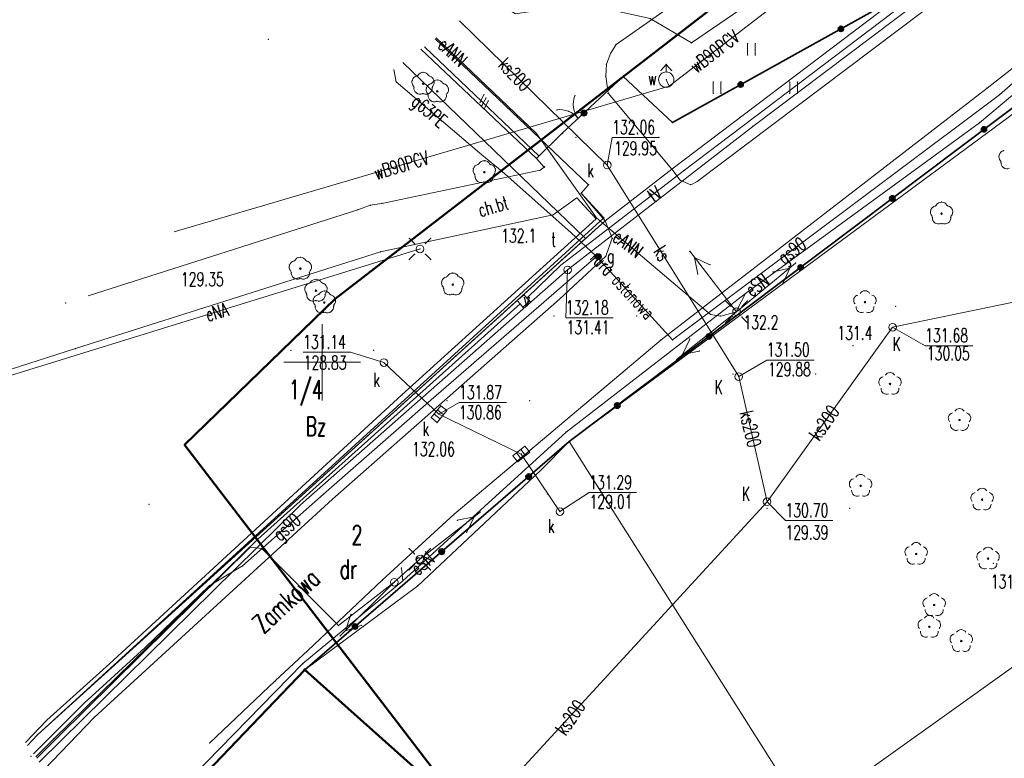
# Model space of a CAD drawing. Header units: metres. Extents: x 6429983 to 6430302, y 5950841 to 5951152.
# Tile 3 of 23: x 6430030 to 6430095, y 5950974 to 5951022. Entities that reach past the tile are written whole.
import ezdxf
from ezdxf.enums import TextEntityAlignment as Align

# ---------------------------------------------------------------- set-up
doc = ezdxf.new("R2010")
doc.units = ezdxf.units.M
doc.layers.get('0').update_dxf_attribs({"linetype": 'CONTINUOUS', "lineweight": 18})
for name, color, linetype, lineweight in [('BDOT500-BU-IB-02_01-', 7, 'CONTINUOUS', 18), ('BDOT500-BU-IB-02_02-', 7, 'CONTINUOUS', 18), ('BDOT500-KT-CR01-', 7, 'CONTINUOUS', 18), ('BDOT500-KT-KR01-', 7, 'CONTINUOUS', 18), ('BDOT500-KT-OK02-', 7, 'CONTINUOUS', 18), ('BDOT500-KT-OK05_01-', 7, 'CONTINUOUS', 35), ('BDOT500-OB-OP-02-01-', 96, 'CONTINUOUS', 18), ('BDOT500-PT-TU-04-', 7, 'CONTINUOUS', 18), ('BDOT500-RT-PW01-', 7, 'CONTINUOUS', 18), ('BDZ_ObiektPrzyrodniczy_P', 96, 'CONTINUOUS', 18), ('EGIB-BU-BM-', 7, 'CONTINUOUS', 50), ('EGIB-D03-', 7, 'CONTINUOUS', 18), ('EGIB-KL-B-', 96, 'CONTINUOUS', 18), ('EGIB-KL-BI-', 96, 'CONTINUOUS', 18), ('EGIB-KL-BR-RIVB-', 96, 'CONTINUOUS', 18), ('EGIB-KL-BZ-', 96, 'CONTINUOUS', 18), ('EGIB-KL-DR-', 96, 'CONTINUOUS', 18), ('EMUIA-ADR-', 7, 'CONTINUOUS', 18), ('GESUT-SU-PE-04-', 1, 'CONTINUOUS', 18), ('GESUT-SU-PE-04_01-', 1, 'CONTINUOUS', 18), ('GESUT-SU-PE-SM01-', 1, 'CONTINUOUS', 18), ('GESUT-SU-PE-SM04_01-', 1, 'CONTINUOUS', 18), ('GESUT-SU-PE-SM05_02-', 1, 'CONTINUOUS', 18), ('GESUT-SU-PG-05-01-', 40, 'CONTINUOUS', 18), ('GESUT-SU-PG-US25-', 40, 'CONTINUOUS', 18), ('GESUT-SU-PI-01-', 7, 'CONTINUOUS', 18), ('GESUT-SU-PK-01-', 36, 'CONTINUOUS', 18), ('GESUT-SU-PK-05-', 36, 'CONTINUOUS', 18), ('GESUT-SU-PK-US05-', 36, 'CONTINUOUS', 18), ('GESUT-SU-PK-US22_01-', 36, 'CONTINUOUS', 18), ('GESUT-SU-PT-01-', 30, 'CONTINUOUS', 18), ('GESUT-SU-PT-US22_01-', 30, 'CONTINUOUS', 18), ('GESUT-SU-PW-01-', 5, 'CONTINUOUS', 18), ('GESUT-SU-PW-US02-', 5, 'CONTINUOUS', 18), ('siatka', 7, 'CONTINUOUS', 18), ('wypelnienie skarpy', 7, 'CONTINUOUS', 18), ('zakres', 1, 'CONTINUOUS', 50)]:
    doc.layers.add(name, color=color, linetype=linetype, lineweight=lineweight)
doc.styles.get("Standard").update_dxf_attribs({"font": 'simplex.shx'})

# ---------------------------------------------------------------- blocks, each defined once
blk = doc.blocks.new('OBOP02_01')
at = {"linetype": 'Continuous', "lineweight": 18}
blk.add_hatch(color=0, dxfattribs=at).paths.add_polyline_path([(0, -0.1, 1), (0, 0.1, 1)])
at = {"color": 0, "linetype": 'Continuous', "lineweight": 18}
blk.add_circle((0, 0), 0.1, dxfattribs=at)
for centre, radius, start, end in [((0, 0.8), 0.7, 29.8459, 150.1541), ((-0.77, 0.25), 0.7, 101.6336, 222.6627), ((0.77, 0.25), 0.7, 317.3373, 78.3664), ((-0.46, -0.64), 0.71, 174.3693, 292.5572), ((0.46, -0.64), 0.71, 247.4428, 5.6307)]:
    blk.add_arc(centre, radius, start, end, dxfattribs=at)

msp = doc.modelspace()

# ---------------------------------------------------------------- linework, layer by layer
for p in [(6430076.82, 5951003.001), (6430084.691, 5951001.09), (6430041, 5950994.6), (6430038.7, 5950990.7), (6430093.865, 5950986.861)]:
    msp.add_point(p)
at = {"layer": 'BDOT500-BU-IB-02_01-', "linetype": 'Continuous', "lineweight": 18, "flags": 128}
for points in [[(6430056.463, 5951020.463), (6430064.02, 5951013.33)], [(6430066.65, 5951010.75), (6430067.91, 5951009.38), (6430055.22, 5950997.86), (6430036.12, 5950980.29), (6430032.02, 5950976.6), (6430030.622, 5950975.14)]]:
    msp.add_lwpolyline(points, dxfattribs=at)
at = {"layer": 'BDOT500-BU-IB-02_01-'}
for p in [(6430064.02, 5951013.33), (6430066.65, 5951010.75), (6430067.91, 5951009.38), (6430055.22, 5950997.86), (6430036.12, 5950980.29), (6430032.02, 5950976.6)]:
    msp.add_point(p, dxfattribs=at)
at = {"layer": 'BDOT500-BU-IB-02_02-', "linetype": 'Continuous', "lineweight": 18, "flags": 128}
for points in [[(6430060.31, 5951016.99), (6430060.58, 5951017.49)], [(6430060.45, 5951016.79), (6430060.72, 5951017.28)], [(6430060.6, 5951016.58), (6430060.86, 5951017.08)]]:
    msp.add_lwpolyline(points, dxfattribs=at)
at = {"layer": 'BDOT500-BU-IB-02_02-'}
for p in [(6430060.58, 5951017.49), (6430060.31, 5951016.99), (6430060.45, 5951016.79), (6430060.72, 5951017.28), (6430060.86, 5951017.08), (6430060.6, 5951016.58)]:
    msp.add_point(p, dxfattribs=at)
at = {"layer": 'BDOT500-KT-CR01-', "lineweight": 18, "flags": 128}
for points in [[(6430057.396, 5951021.154), (6430067.41, 5951011.61), (6430066.92, 5951011.05), (6430068.5, 5951009.25), (6430072.85, 5951012.63), (6430068.69, 5951017.59), (6430068.54, 5951018.7), (6430068.58, 5951019.49), (6430068.85, 5951020.19), (6430069.21, 5951020.78), (6430075.38, 5951025.12), (6430077.4, 5951029), (6430078.54, 5951032.84), (6430077.917, 5951036.36)], [(6430064.18, 5951013.48), (6430056.694, 5951020.634)], [(6430034.714, 5951004.347), (6430052.34, 5951009.97), (6430053.15, 5951010.27), (6430053.91, 5951010.39), (6430064.25, 5951012.55), (6430064.52, 5951012.76)], [(6430030.756, 5950974.949), (6430031.4, 5950975.64), (6430068.42, 5951009.44), (6430066.92, 5951011.05)], [(6430066.65, 5951010.75), (6430065.11, 5951009.64), (6430053.82, 5951007.23), (6430033.88, 5951000.89), (6430027.154, 5950998.745)]]:
    msp.add_lwpolyline(points, dxfattribs=at)
at = {"layer": 'BDOT500-KT-CR01-'}
for p in [(6430069.21, 5951020.78), (6430068.85, 5951020.19), (6430068.58, 5951019.49), (6430068.54, 5951018.7), (6430068.69, 5951017.59), (6430064.18, 5951013.48), (6430064.25, 5951012.55), (6430064.52, 5951012.76), (6430072.85, 5951012.63), (6430067.41, 5951011.61), (6430066.92, 5951011.05), (6430066.92, 5951011.05), (6430053.15, 5951010.27), (6430053.91, 5951010.39), (6430066.65, 5951010.75), (6430052.34, 5951009.97), (6430065.11, 5951009.64), (6430068.42, 5951009.44), (6430068.5, 5951009.25), (6430053.82, 5951007.23), (6430033.25, 5951003.88), (6430033.88, 5951000.89), (6430031.4, 5950975.64)]:
    msp.add_point(p, dxfattribs=at)
at = {"layer": 'BDOT500-KT-KR01-', "lineweight": 18, "flags": 128}
for points in [[(6430072.85, 5951012.63), (6430073.41, 5951011.9), (6430074.09, 5951011.61), (6430074.52, 5951011.82), (6430099.05, 5951030.35), (6430121.85, 5951047.54), (6430132.59, 5951055.79), (6430146.03, 5951066.65)], [(6430136.57, 5951050.37), (6430118.62, 5951037.19), (6430105.91, 5951027.7), (6430093.45, 5951017.93), (6430072.15, 5951001.47), (6430062.75, 5950993.53), (6430058.63, 5950990.06), (6430053.93, 5950985.75), (6430049.06, 5950981.15), (6430046.94, 5950979.16), (6430042.66, 5950975.11)], [(6430031.856, 5950973.391), (6430035.1, 5950976.78), (6430050.69, 5950991.05), (6430065.52, 5951004.13), (6430068.55, 5951006.94), (6430068.96, 5951008.11), (6430068.5, 5951009.25)]]:
    msp.add_lwpolyline(points, dxfattribs=at)
at = {"layer": 'BDOT500-KT-KR01-'}
for p in [(6430093.45, 5951017.93), (6430072.85, 5951012.63), (6430073.41, 5951011.9), (6430074.09, 5951011.61), (6430074.52, 5951011.82), (6430068.5, 5951009.25), (6430068.96, 5951008.11), (6430068.55, 5951006.94), (6430065.52, 5951004.13), (6430072.15, 5951001.47), (6430062.75, 5950993.53), (6430050.69, 5950991.05), (6430058.63, 5950990.06), (6430053.93, 5950985.75), (6430049.06, 5950981.15), (6430046.94, 5950979.16), (6430035.1, 5950976.78), (6430042.66, 5950975.11)]:
    msp.add_point(p, dxfattribs=at)
at = {"layer": 'BDOT500-KT-OK02-', "lineweight": 18}
for centre, start, end in [((6430067.91, 5951016.86), 158, 218), ((6430065.55, 5951015.02), 38, 98)]:
    msp.add_arc(centre, 1.5, start, end, dxfattribs=at)
at = {"layer": 'BDOT500-KT-OK02-'}
for p in [(6430066.519, 5951017.422), (6430065.341, 5951016.505), (6430066.112, 5951016.411), (6430066.425, 5951016.651), (6430066.728, 5951015.937), (6430066.732, 5951015.943)]:
    msp.add_point(p, dxfattribs=at)
at = {"layer": 'BDOT500-KT-OK05_01-', "linetype": 'Continuous', "lineweight": 35, "flags": 128}
for points in [[(6430137.77, 5951048.98), (6430126.51, 5951040.3), (6430119.07, 5951034.72), (6430115.01, 5951031.76), (6430108.02, 5951026.36), (6430066.15, 5950994.81), (6430048.87, 5950979.89)], [(6430086.96, 5951023.5), (6430072.89, 5951015.68), (6430069.67, 5951018.68), (6430065.69, 5951014.97), (6430064.02, 5951013.33), (6430064.52, 5951012.76)]]:
    msp.add_lwpolyline(points, dxfattribs=at)
at = {"layer": 'BDOT500-KT-OK05_01-', "lineweight": 35}
for centre, radius in [((6430083.9, 5951021.8), 0.17), ((6430083.9, 5951021.8), 0.1), ((6430083.9, 5951021.8), 0.05), ((6430077.35, 5951018.16), 0.17), ((6430077.35, 5951018.16), 0.1), ((6430077.35, 5951018.16), 0.05), ((6430067.11, 5951016.29), 0.18), ((6430067.11, 5951016.29), 0.1), ((6430067.11, 5951016.29), 0.05), ((6430093.25, 5951015.23), 0.17), ((6430093.25, 5951015.23), 0.1), ((6430093.25, 5951015.23), 0.05), ((6430087.26, 5951010.71), 0.18), ((6430087.26, 5951010.71), 0.1), ((6430087.26, 5951010.71), 0.05), ((6430081.27, 5951006.2), 0.17), ((6430081.27, 5951006.2), 0.1), ((6430081.27, 5951006.2), 0.05), ((6430075.28, 5951001.69), 0.17), ((6430075.28, 5951001.69), 0.1), ((6430075.28, 5951001.69), 0.05), ((6430069.29, 5950997.17), 0.18), ((6430069.29, 5950997.17), 0.1), ((6430069.29, 5950997.17), 0.05), ((6430063.5, 5950992.52), 0.18), ((6430063.5, 5950992.52), 0.1), ((6430063.5, 5950992.52), 0.05), ((6430057.82, 5950987.62), 0.18), ((6430057.82, 5950987.62), 0.1), ((6430057.82, 5950987.62), 0.05), ((6430052.15, 5950982.72), 0.17), ((6430052.15, 5950982.72), 0.1), ((6430052.15, 5950982.72), 0.05)]:
    msp.add_circle(centre, radius, dxfattribs=at)
at = {"layer": 'BDOT500-KT-OK05_01-'}
for p in [(6430083.9, 5951021.8), (6430083.9, 5951021.8), (6430083.9, 5951021.8), (6430069.67, 5951018.68), (6430077.35, 5951018.16), (6430077.35, 5951018.16), (6430077.35, 5951018.16), (6430067.11, 5951016.29), (6430067.11, 5951016.29), (6430067.11, 5951016.29), (6430072.89, 5951015.68), (6430065.69, 5951014.97), (6430093.25, 5951015.23), (6430093.25, 5951015.23), (6430093.25, 5951015.23), (6430064.02, 5951013.33), (6430064.52, 5951012.76), (6430087.26, 5951010.71), (6430087.26, 5951010.71), (6430087.26, 5951010.71), (6430081.27, 5951006.2), (6430081.27, 5951006.2), (6430081.27, 5951006.2), (6430075.28, 5951001.69), (6430075.28, 5951001.69), (6430075.28, 5951001.69), (6430069.29, 5950997.17), (6430069.29, 5950997.17), (6430069.29, 5950997.17), (6430066.15, 5950994.81), (6430063.5, 5950992.52), (6430063.5, 5950992.52), (6430063.5, 5950992.52), (6430057.82, 5950987.62), (6430057.82, 5950987.62), (6430057.82, 5950987.62), (6430052.15, 5950982.72), (6430052.15, 5950982.72), (6430052.15, 5950982.72), (6430048.87, 5950979.89)]:
    msp.add_point(p, dxfattribs=at)
at = {"layer": 'BDOT500-OB-OP-02-01-', "lineweight": 18}
for centre, radius in [((6430056.6, 5951018.21), 0.05), ((6430056.6, 5951018.21), 0.03), ((6430057.53, 5951017.71), 0.05), ((6430057.53, 5951017.71), 0.03), ((6430060.6, 5951012.43), 0.05), ((6430060.6, 5951012.43), 0.03), ((6430090.48, 5951009.72), 0.05), ((6430090.48, 5951009.72), 0.03), ((6430048.58, 5951006.12), 0.05), ((6430048.58, 5951006.12), 0.03), ((6430058.54, 5951005.08), 0.05), ((6430058.54, 5951005.08), 0.03), ((6430049.6, 5951004.68), 0.05), ((6430049.6, 5951004.68), 0.03), ((6430050.15, 5951003.91), 0.05), ((6430050.15, 5951003.91), 0.03)]:
    msp.add_circle(centre, radius, dxfattribs=at)
for centre, start, end in [((6430056.27, 5951018.32), 102, 223), ((6430056.6, 5951018.56), 29, 150), ((6430056.93, 5951018.32), 318, 77), ((6430056.4, 5951017.93), 175, 293), ((6430056.8, 5951017.93), 247, 6), ((6430057.2, 5951017.82), 102, 223), ((6430057.53, 5951018.06), 29, 150), ((6430057.86, 5951017.82), 318, 77), ((6430057.33, 5951017.43), 175, 293), ((6430057.73, 5951017.43), 247, 6), ((6430094.63, 5951013.44), 102, 223), ((6430060.27, 5951012.54), 102, 223), ((6430060.6, 5951012.78), 29, 150), ((6430060.93, 5951012.54), 318, 77), ((6430094.76, 5951013.05), 175, 293), ((6430060.4, 5951012.15), 175, 293), ((6430060.8, 5951012.15), 247, 6), ((6430090.15, 5951009.83), 102, 223), ((6430090.48, 5951010.07), 29, 150), ((6430090.81, 5951009.83), 318, 77), ((6430090.28, 5951009.44), 175, 293), ((6430090.68, 5951009.44), 247, 6), ((6430048.25, 5951006.23), 102, 223), ((6430048.58, 5951006.47), 29, 150), ((6430048.91, 5951006.23), 318, 77), ((6430048.38, 5951005.84), 175, 293), ((6430048.78, 5951005.84), 247, 6), ((6430058.54, 5951005.43), 29, 150), ((6430049.27, 5951004.79), 102, 223), ((6430049.6, 5951005.03), 29, 150), ((6430049.93, 5951004.79), 318, 77), ((6430058.21, 5951005.19), 102, 223), ((6430058.87, 5951005.19), 318, 77), ((6430049.4, 5951004.4), 175, 293), ((6430049.8, 5951004.4), 247, 6), ((6430050.15, 5951004.26), 29, 150), ((6430058.34, 5951004.8), 175, 293), ((6430058.74, 5951004.8), 247, 6), ((6430049.82, 5951004.02), 102, 223), ((6430050.48, 5951004.02), 318, 77), ((6430049.95, 5951003.63), 175, 293), ((6430050.35, 5951003.63), 247, 6)]:
    msp.add_arc(centre, 0.4, start, end, dxfattribs=at)
at = {"layer": 'BDOT500-OB-OP-02-01-'}
for p in [(6430056.187, 5951018.711), (6430056.254, 5951018.76), (6430056.603, 5951018.96), (6430056.95, 5951018.754), (6430057.02, 5951018.71), (6430055.889, 5951018.44), (6430055.977, 5951018.047), (6430056.002, 5951017.965), (6430056.6, 5951018.21), (6430056.6, 5951018.21), (6430057.117, 5951018.211), (6430057.184, 5951018.26), (6430057.198, 5951017.972), (6430057.227, 5951018.052), (6430057.311, 5951018.44), (6430057.533, 5951018.46), (6430057.88, 5951018.254), (6430057.95, 5951018.21), (6430056.165, 5951017.606), (6430056.556, 5951017.562), (6430056.644, 5951017.562), (6430056.819, 5951017.94), (6430056.907, 5951017.547), (6430056.932, 5951017.465), (6430057.038, 5951017.608), (6430057.53, 5951017.71), (6430057.53, 5951017.71), (6430058.128, 5951017.472), (6430058.157, 5951017.552), (6430058.241, 5951017.94), (6430057.095, 5951017.106), (6430057.486, 5951017.062), (6430057.574, 5951017.062), (6430057.968, 5951017.108), (6430094.249, 5951013.56), (6430094.547, 5951013.831), (6430060.187, 5951012.931), (6430060.254, 5951012.98), (6430060.603, 5951013.18), (6430060.95, 5951012.974), (6430061.02, 5951012.93), (6430094.337, 5951013.167), (6430094.362, 5951013.085), (6430059.889, 5951012.66), (6430059.977, 5951012.267), (6430060.002, 5951012.185), (6430060.6, 5951012.43), (6430060.6, 5951012.43), (6430061.198, 5951012.192), (6430061.227, 5951012.272), (6430061.311, 5951012.66), (6430094.525, 5951012.726), (6430060.165, 5951011.826), (6430060.556, 5951011.782), (6430060.644, 5951011.782), (6430061.038, 5951011.828), (6430090.067, 5951010.221), (6430090.134, 5951010.27), (6430090.483, 5951010.47), (6430090.83, 5951010.264), (6430089.769, 5951009.95), (6430090.48, 5951009.72), (6430090.48, 5951009.72), (6430090.9, 5951010.22), (6430091.191, 5951009.95), (6430089.857, 5951009.557), (6430089.882, 5951009.475), (6430090.045, 5951009.116), (6430090.436, 5951009.072), (6430090.524, 5951009.072), (6430090.918, 5951009.118), (6430091.078, 5951009.482), (6430091.107, 5951009.562), (6430048.167, 5951006.621), (6430048.234, 5951006.67), (6430048.583, 5951006.87), (6430048.93, 5951006.664), (6430049, 5951006.62), (6430047.869, 5951006.35), (6430047.957, 5951005.957), (6430047.982, 5951005.875), (6430048.58, 5951006.12), (6430048.58, 5951006.12), (6430049.178, 5951005.882), (6430049.207, 5951005.962), (6430049.291, 5951006.35), (6430058.543, 5951005.83), (6430048.145, 5951005.516), (6430048.536, 5951005.472), (6430048.624, 5951005.472), (6430049.018, 5951005.518), (6430049.187, 5951005.181), (6430049.254, 5951005.23), (6430049.603, 5951005.43), (6430049.95, 5951005.224), (6430050.02, 5951005.18), (6430057.829, 5951005.31), (6430058.127, 5951005.581), (6430058.194, 5951005.63), (6430058.54, 5951005.08), (6430058.54, 5951005.08), (6430058.89, 5951005.624), (6430058.96, 5951005.58), (6430059.251, 5951005.31), (6430048.889, 5951004.91), (6430048.977, 5951004.517), (6430049.002, 5951004.435), (6430049.6, 5951004.68), (6430049.6, 5951004.68), (6430049.804, 5951004.46), (6430050.153, 5951004.66), (6430050.198, 5951004.442), (6430050.227, 5951004.522), (6430050.311, 5951004.91), (6430050.5, 5951004.454), (6430057.917, 5951004.917), (6430057.942, 5951004.835), (6430058.105, 5951004.476), (6430058.496, 5951004.432), (6430058.584, 5951004.432), (6430058.978, 5951004.478), (6430059.138, 5951004.842), (6430059.167, 5951004.922), (6430049.165, 5951004.076), (6430049.439, 5951004.14), (6430049.556, 5951004.032), (6430049.644, 5951004.032), (6430049.737, 5951004.411), (6430050.038, 5951004.078), (6430050.15, 5951003.91), (6430050.15, 5951003.91), (6430050.57, 5951004.41), (6430050.861, 5951004.14), (6430049.527, 5951003.747), (6430049.552, 5951003.665), (6430049.715, 5951003.306), (6430050.106, 5951003.262), (6430050.194, 5951003.262), (6430050.588, 5951003.308), (6430050.748, 5951003.672), (6430050.777, 5951003.752)]:
    msp.add_point(p, dxfattribs=at)
at = {"layer": 'BDOT500-PT-TU-04-', "linetype": 'Continuous', "lineweight": 18, "flags": 128}
for points in [[(6430077.81, 5951020.08), (6430077.81, 5951020.83)], [(6430078.31, 5951020.08), (6430078.31, 5951020.83)], [(6430075.56, 5951017.58), (6430075.56, 5951018.33)], [(6430076.06, 5951017.58), (6430076.06, 5951018.33)], [(6430080.56, 5951017.58), (6430080.56, 5951018.33)], [(6430081.06, 5951017.58), (6430081.06, 5951018.33)]]:
    msp.add_lwpolyline(points, dxfattribs=at)
at = {"layer": 'BDOT500-PT-TU-04-'}
for p in [(6430077.81, 5951020.83), (6430078.31, 5951020.83), (6430077.81, 5951020.08), (6430078.31, 5951020.08), (6430075.56, 5951018.33), (6430076.06, 5951018.33), (6430080.56, 5951018.33), (6430081.06, 5951018.33), (6430075.56, 5951017.58), (6430076.06, 5951017.58), (6430080.56, 5951017.58), (6430081.06, 5951017.58)]:
    msp.add_point(p, dxfattribs=at)
at = {"layer": 'BDOT500-RT-PW01-', "linetype": 'Continuous', "lineweight": 13, "flags": 128}
msp.add_lwpolyline([(6430048.758, 5951000.655), (6430051.852, 5951000.655), (6430054.04, 5950999.98)], dxfattribs=at)
at = {"layer": 'BDOT500-RT-PW01-'}
for p in [(6430047.98, 5951000.77), (6430053.38, 5951000.77)]:
    msp.add_point(p, dxfattribs=at)
at = {"layer": 'BDZ_ObiektPrzyrodniczy_P'}
for p in [(6430085.474, 5951003.928), (6430087.111, 5950998.581), (6430091.651, 5950996.221), (6430085.189, 5950991.919), (6430093.129, 5950991.013), (6430088.818, 5950987.467), (6430093.517, 5950987.16), (6430089.998, 5950984.122), (6430089.679, 5950982.703), (6430091.767, 5950981.769)]:
    msp.add_point(p, dxfattribs=at)
at = {"layer": 'EGIB-BU-BM-', "linetype": 'Continuous', "lineweight": 50, "flags": 128}
msp.add_lwpolyline([(6430056.15, 5950973.39), (6430046.5, 5950963.39), (6430039.5, 5950970.1), (6430048.87, 5950979.89)], close=True, dxfattribs=at)
at = {"layer": 'EGIB-BU-BM-'}
msp.add_point((6430048.87, 5950979.89), dxfattribs=at)
at = {"layer": 'EGIB-D03-', "linetype": 'Continuous', "lineweight": 18, "flags": 128}
for points in [[(6430162.734, 5951099.208), (6430170.31, 5951091.15), (6430145.56, 5951068.86), (6430136.91, 5951060.74), (6430132.39, 5951057.86), (6430125.62, 5951052.59), (6430072.85, 5951012.63), (6430068.5, 5951009.25), (6430031.4, 5950975.64), (6430030.756, 5950974.949)], [(6430030.756, 5950974.949), (6430031.4, 5950975.64), (6430068.5, 5951009.25), (6430072.85, 5951012.63), (6430125.62, 5951052.59), (6430132.39, 5951057.86), (6430136.91, 5951060.74), (6430145.56, 5951068.86), (6430170.31, 5951091.15), (6430189.65, 5951077.09), (6430140.63, 5951050.42), (6430109.39, 5951026.78), (6430066.15, 5950994.81), (6430064.27, 5950992.92), (6430056.25, 5950985.39), (6430048.87, 5950979.89), (6430039.5, 5950970.1), (6430036.443, 5950966.898)]]:
    msp.add_lwpolyline(points, dxfattribs=at)
for points in [[(6430140.63, 5951050.42), (6430186.81, 5951007.51), (6430198.5, 5950998.82), (6430195.09, 5950994.94), (6430224.84, 5950972.94), (6430230.57, 5950975.48), (6430236.78, 5950971.3), (6430230.66, 5950962.69), (6430173.63, 5950917.1), (6430152.54, 5950900.58), (6430136.47, 5950888.51), (6430113.43, 5950935.96), (6430100.43, 5950962.72), (6430089.8, 5950957.42), (6430080.04, 5950972.84), (6430066.15, 5950994.81), (6430109.39, 5951026.78)], [(6430039.5, 5950970.1), (6430048.87, 5950979.89), (6430056.25, 5950985.39), (6430064.27, 5950992.92), (6430066.15, 5950994.81), (6430080.04, 5950972.84), (6430073.11, 5950968.16), (6430056.94, 5950951.25), (6430054.5, 5950948.67), (6430035.91, 5950966.34)]]:
    msp.add_lwpolyline(points, close=True, dxfattribs=at)
at = {"layer": 'EGIB-D03-'}
for p in [(6430072.85, 5951012.63), (6430072.85, 5951012.63), (6430072.85, 5951012.63), (6430072.85, 5951012.63), (6430068.5, 5951009.25), (6430068.5, 5951009.25), (6430068.5, 5951009.25), (6430068.5, 5951009.25), (6430066.15, 5950994.81), (6430066.15, 5950994.81), (6430066.15, 5950994.81), (6430066.15, 5950994.81), (6430066.15, 5950994.81), (6430066.15, 5950994.81), (6430064.27, 5950992.92), (6430064.27, 5950992.92), (6430064.27, 5950992.92), (6430064.27, 5950992.92), (6430056.25, 5950985.39), (6430056.25, 5950985.39), (6430056.25, 5950985.39), (6430056.25, 5950985.39), (6430048.87, 5950979.89), (6430048.87, 5950979.89), (6430048.87, 5950979.89), (6430048.87, 5950979.89), (6430031.4, 5950975.64), (6430031.4, 5950975.64), (6430031.4, 5950975.64), (6430031.4, 5950975.64)]:
    msp.add_point(p, dxfattribs=at)
at = {"layer": 'EGIB-KL-B-', "lineweight": 18, "flags": 128}
msp.add_lwpolyline([(6430039.5, 5950970.1), (6430048.87, 5950979.89), (6430056.25, 5950985.39), (6430064.27, 5950992.92), (6430066.15, 5950994.81), (6430080.04, 5950972.84), (6430073.11, 5950968.16), (6430056.94, 5950951.25), (6430054.5, 5950948.67), (6430035.91, 5950966.34)], close=True, dxfattribs=at)
at = {"layer": 'EGIB-KL-B-'}
for p in [(6430066.15, 5950994.81), (6430064.27, 5950992.92), (6430056.25, 5950985.39), (6430048.87, 5950979.89)]:
    msp.add_point(p, dxfattribs=at)
at = {"layer": 'EGIB-KL-BI-', "lineweight": 18, "flags": 128}
msp.add_lwpolyline([(6430162.734, 5951099.208), (6430170.31, 5951091.15), (6430145.56, 5951068.86), (6430136.91, 5951060.74), (6430132.39, 5951057.86), (6430125.62, 5951052.59), (6430072.85, 5951012.63), (6430068.5, 5951009.25), (6430067.22, 5951008.09), (6430055.286, 5951019.591)], dxfattribs=at)
at = {"layer": 'EGIB-KL-BI-'}
for p in [(6430046.48, 5951021.11), (6430072.85, 5951012.63), (6430068.5, 5951009.25), (6430067.22, 5951008.09)]:
    msp.add_point(p, dxfattribs=at)
at = {"layer": 'EGIB-KL-BR-RIVB-', "lineweight": 18, "flags": 128}
msp.add_lwpolyline([(6430124.17, 5951005.03), (6430142.9, 5951022.68), (6430126.59, 5951039.8), (6430140.63, 5951050.42), (6430153.92, 5951038.07), (6430186.81, 5951007.51), (6430198.5, 5950998.82), (6430195.09, 5950994.94), (6430224.84, 5950972.94), (6430230.57, 5950975.48), (6430236.78, 5950971.3), (6430230.66, 5950962.69), (6430173.63, 5950917.1), (6430152.54, 5950900.58), (6430136.47, 5950888.51), (6430113.43, 5950935.96), (6430100.43, 5950962.72), (6430089.8, 5950957.42), (6430081.6, 5950970.38), (6430119.07, 5950997.19)], close=True, dxfattribs=at)
at = {"layer": 'EGIB-KL-BZ-', "lineweight": 18, "flags": 128}
msp.add_lwpolyline([(6430124.17, 5951005.03), (6430119.07, 5950997.19), (6430081.6, 5950970.38), (6430080.04, 5950972.84), (6430066.15, 5950994.81), (6430109.39, 5951026.78), (6430126.59, 5951039.8), (6430142.9, 5951022.68)], close=True, dxfattribs=at)
msp.add_lwpolyline([(6430055.286, 5951019.591), (6430067.22, 5951008.09), (6430031.4, 5950975.64), (6430030.756, 5950974.949)], dxfattribs=at)
at = {"layer": 'EGIB-KL-BZ-'}
for p in [(6430046.48, 5951021.11), (6430067.22, 5951008.09), (6430066.15, 5950994.81), (6430031.4, 5950975.64)]:
    msp.add_point(p, dxfattribs=at)
at = {"layer": 'EGIB-KL-DR-', "lineweight": 18, "flags": 128}
msp.add_lwpolyline([(6430030.756, 5950974.949), (6430031.4, 5950975.64), (6430067.22, 5951008.09), (6430068.5, 5951009.25), (6430072.85, 5951012.63), (6430125.62, 5951052.59), (6430132.39, 5951057.86), (6430136.91, 5951060.74), (6430145.56, 5951068.86), (6430170.31, 5951091.15), (6430189.65, 5951077.09), (6430140.63, 5951050.42), (6430126.59, 5951039.8), (6430109.39, 5951026.78), (6430066.15, 5950994.81), (6430064.27, 5950992.92), (6430056.25, 5950985.39), (6430048.87, 5950979.89), (6430039.5, 5950970.1), (6430036.443, 5950966.898)], dxfattribs=at)
at = {"layer": 'EGIB-KL-DR-'}
for p in [(6430072.85, 5951012.63), (6430068.5, 5951009.25), (6430067.22, 5951008.09), (6430066.15, 5950994.81), (6430064.27, 5950992.92), (6430056.25, 5950985.39), (6430048.87, 5950979.89), (6430031.4, 5950975.64)]:
    msp.add_point(p, dxfattribs=at)
at = {"layer": 'GESUT-SU-PE-04-', "linetype": 'Continuous', "lineweight": 18, "flags": 128}
for points in [[(6430163.55, 5951093.05), (6430162.29, 5951092.47), (6430155.14, 5951086.82), (6430154.96, 5951082.42), (6430151.35, 5951077.95), (6430149.42, 5951077.6), (6430141.58, 5951070.51), (6430126.75, 5951059.46), (6430104.13, 5951042.08), (6430101.21, 5951039.91), (6430096.93, 5951037.22), (6430089.16, 5951031.18), (6430074.13, 5951020.88), (6430071.43, 5951022.47), (6430066.97, 5951023.45), (6430062.65, 5951022.78), (6430060.986, 5951023.814)], [(6430036.115, 5950967.361), (6430048.75, 5950980.3), (6430055.28, 5950985.71), (6430065.94, 5950995.44), (6430077.66, 5951004.49), (6430092.95, 5951015.66), (6430102.41, 5951023.59), (6430117.1, 5951034.26), (6430130.73, 5951045.19), (6430140.26, 5951051.61), (6430153.79, 5951062.03), (6430159.07, 5951066.02)], [(6430057.46, 5951021.202), (6430064.02, 5951014.95), (6430067.93, 5951009.44)], [(6430067.93, 5951009.44), (6430075.39, 5951003.13), (6430076.05, 5951003.02), (6430077.08, 5951003.3)], [(6430026.31, 5950998.12), (6430056.4, 5951007.41)], [(6430077.66, 5951004.49), (6430077.11, 5951003.41)], [(6430054.72, 5950985.62), (6430051.07, 5950982.78), (6430046.06, 5950987.83), (6430045.3, 5950987.91), (6430032.78, 5950975.52), (6430031.352, 5950974.106)], [(6430055.28, 5950985.71), (6430055.18, 5950986.54)]]:
    msp.add_lwpolyline(points, dxfattribs=at)
at = {"layer": 'GESUT-SU-PE-04-'}
for p in [(6430074.13, 5951020.88), (6430092.95, 5951015.66), (6430064.02, 5951014.95), (6430067.93, 5951009.44), (6430067.93, 5951009.44), (6430056.4, 5951007.41), (6430077.66, 5951004.49), (6430077.66, 5951004.49), (6430077.08, 5951003.3), (6430077.11, 5951003.41), (6430075.39, 5951003.13), (6430076.05, 5951003.02), (6430065.94, 5950995.44), (6430045.3, 5950987.91), (6430046.06, 5950987.83), (6430055.18, 5950986.54), (6430054.72, 5950985.62), (6430055.28, 5950985.71), (6430055.28, 5950985.71), (6430051.07, 5950982.78), (6430048.75, 5950980.3), (6430032.78, 5950975.52)]:
    msp.add_point(p, dxfattribs=at)
at = {"layer": 'GESUT-SU-PE-04_01-', "linetype": 'Continuous', "lineweight": 18, "flags": 128}
for points in [[(6430074.03, 5951007.26), (6430077.08, 5951003.3)], [(6430075.34, 5951006.38), (6430074.33, 5951006.86)], [(6430074.55, 5951005.77), (6430074.33, 5951006.86)], [(6430080.94, 5951006.48), (6430077.08, 5951003.3)], [(6430079.47, 5951005.91), (6430080.56, 5951006.16)], [(6430080.1, 5951005.14), (6430080.56, 5951006.16)], [(6430073.16, 5951000.19), (6430077.08, 5951003.3)], [(6430074.03, 5951001.52), (6430073.55, 5951000.5)], [(6430074.65, 5951000.73), (6430073.55, 5951000.5)], [(6430060.32, 5950990.2), (6430056.38, 5950987.12)], [(6430058.83, 5950989.67), (6430059.93, 5950989.89)], [(6430059.45, 5950988.88), (6430059.93, 5950989.89)], [(6430051.17, 5950982.1), (6430054.72, 5950985.62)], [(6430051.88, 5950983.51), (6430051.52, 5950982.45)], [(6430052.59, 5950982.8), (6430051.52, 5950982.45)]]:
    msp.add_lwpolyline(points, dxfattribs=at)
at = {"layer": 'GESUT-SU-PE-04_01-'}
for p in [(6430074.03, 5951007.26), (6430074.33, 5951006.86), (6430074.33, 5951006.86), (6430075.34, 5951006.38), (6430080.94, 5951006.48), (6430074.55, 5951005.77), (6430079.47, 5951005.91), (6430080.56, 5951006.16), (6430080.56, 5951006.16), (6430080.1, 5951005.14), (6430077.08, 5951003.3), (6430077.08, 5951003.3), (6430077.08, 5951003.3), (6430074.03, 5951001.52), (6430074.65, 5951000.73), (6430073.16, 5951000.19), (6430073.55, 5951000.5), (6430073.55, 5951000.5), (6430058.83, 5950989.67), (6430059.93, 5950989.89), (6430059.93, 5950989.89), (6430060.32, 5950990.2), (6430059.45, 5950988.88), (6430056.38, 5950987.12), (6430054.72, 5950985.62), (6430051.88, 5950983.51), (6430052.59, 5950982.8), (6430051.17, 5950982.1), (6430051.52, 5950982.45), (6430051.52, 5950982.45)]:
    msp.add_point(p, dxfattribs=at)
at = {"layer": 'GESUT-SU-PE-SM01-', "linetype": 'Continuous', "lineweight": 18, "flags": 128}
for points in [[(6430056.05, 5951007.76), (6430055.7, 5951008.11)], [(6430056.75, 5951007.76), (6430057.1, 5951008.11)], [(6430056.05, 5951007.06), (6430055.7, 5951006.71)], [(6430056.75, 5951007.06), (6430057.1, 5951006.71)], [(6430076.73, 5951003.65), (6430076.38, 5951004)], [(6430077.43, 5951003.65), (6430077.78, 5951004)], [(6430076.73, 5951002.95), (6430076.38, 5951002.6)], [(6430077.43, 5951002.95), (6430077.78, 5951002.6)], [(6430056.03, 5950987.47), (6430055.68, 5950987.82)], [(6430056.73, 5950987.47), (6430057.08, 5950987.82)], [(6430056.03, 5950986.77), (6430055.68, 5950986.42)], [(6430056.73, 5950986.77), (6430057.08, 5950986.42)]]:
    msp.add_lwpolyline(points, dxfattribs=at)
at = {"layer": 'GESUT-SU-PE-SM01-', "lineweight": 18}
for centre in [(6430056.4, 5951007.41), (6430077.08, 5951003.3), (6430056.38, 5950987.12)]:
    msp.add_circle(centre, 0.25, dxfattribs=at)
at = {"layer": 'GESUT-SU-PE-SM01-'}
for p in [(6430055.7, 5951008.11), (6430056.05, 5951007.76), (6430056.75, 5951007.76), (6430057.1, 5951008.11), (6430056.05, 5951007.06), (6430056.4, 5951007.41), (6430056.75, 5951007.06), (6430055.7, 5951006.71), (6430057.1, 5951006.71), (6430076.38, 5951004), (6430077.78, 5951004), (6430076.73, 5951003.65), (6430077.08, 5951003.3), (6430077.43, 5951003.65), (6430076.38, 5951002.6), (6430076.73, 5951002.95), (6430077.43, 5951002.95), (6430077.78, 5951002.6), (6430055.68, 5950987.82), (6430057.08, 5950987.82), (6430056.03, 5950987.47), (6430056.38, 5950987.12), (6430056.73, 5950987.47), (6430055.68, 5950986.42), (6430056.03, 5950986.77), (6430056.73, 5950986.77), (6430057.08, 5950986.42)]:
    msp.add_point(p, dxfattribs=at)
at = {"layer": 'GESUT-SU-PE-SM04_01-', "lineweight": 18}
msp.add_circle((6430054.72, 5950985.62), 0.25, dxfattribs=at)
at = {"layer": 'GESUT-SU-PE-SM04_01-'}
msp.add_point((6430054.72, 5950985.62), dxfattribs=at)
at = {"layer": 'GESUT-SU-PE-SM05_02-', "linetype": 'Continuous', "lineweight": 18, "flags": 128}
msp.add_lwpolyline([(6430054.72, 5950985.62), (6430056.38, 5950987.12)], dxfattribs=at)
at = {"layer": 'GESUT-SU-PE-SM05_02-', "lineweight": 18}
for centre in [(6430056.38, 5950987.12), (6430054.72, 5950985.62)]:
    msp.add_circle(centre, 0.25, dxfattribs=at)
at = {"layer": 'GESUT-SU-PE-SM05_02-'}
for p in [(6430056.38, 5950987.12), (6430056.38, 5950987.12), (6430054.72, 5950985.62), (6430054.72, 5950985.62)]:
    msp.add_point(p, dxfattribs=at)
at = {"layer": 'GESUT-SU-PG-05-01-', "linetype": 'Continuous', "lineweight": 18, "flags": 128}
for points in [[(6430094.26, 5951017.49), (6430101.89, 5951024.19), (6430105.57, 5951026.72), (6430128.39, 5951043.47), (6430130.66, 5951044.46), (6430134.45, 5951048.01), (6430149.33, 5951058.97), (6430152.75, 5951057.9), (6430165.01, 5951066.25), (6430168.46, 5951067.38), (6430180.84, 5951075.13), (6430184.48, 5951081.62), (6430190.91, 5951089.42), (6430195.603, 5951094.345)], [(6430067.94, 5951006.91), (6430066.25, 5951008.49), (6430061.76, 5951012.47), (6430060.44, 5951013.56), (6430054.84, 5951018.34), (6430054.683, 5951019.144)], [(6430094.26, 5951017.49), (6430072.9, 5951001.46), (6430067.94, 5951006.91), (6430057.13, 5950997.55), (6430050.1, 5950991.37), (6430044.81, 5950986.68), (6430042.63, 5950985.39), (6430038.44, 5950981.35), (6430034.45, 5950977.71), (6430031.142, 5950974.402)]]:
    msp.add_lwpolyline(points, dxfattribs=at)
at = {"layer": 'GESUT-SU-PG-05-01-'}
for p in [(6430054.84, 5951018.34), (6430094.26, 5951017.49), (6430094.26, 5951017.49), (6430060.44, 5951013.56), (6430061.76, 5951012.47), (6430066.25, 5951008.49), (6430067.94, 5951006.91), (6430067.94, 5951006.91), (6430072.9, 5951001.46), (6430057.13, 5950997.55), (6430050.1, 5950991.37), (6430044.81, 5950986.68), (6430042.63, 5950985.39), (6430038.44, 5950981.35), (6430034.45, 5950977.71), (6430030.98, 5950974.24)]:
    msp.add_point(p, dxfattribs=at)
at = {"layer": 'GESUT-SU-PG-US25-', "lineweight": 18}
for radius in [0.2, 0.18, 0.15, 0.13, 0.1, 0.08, 0.05, 0.03]:
    msp.add_circle((6430068.05, 5951006.9), radius, dxfattribs=at)
at = {"layer": 'GESUT-SU-PG-US25-'}
msp.add_point((6430068.05, 5951006.9), dxfattribs=at)
msp.add_point((6430068.05, 5951006.9), dxfattribs=at)
msp.add_point((6430068.05, 5951006.9), dxfattribs=at)
msp.add_point((6430068.05, 5951006.9), dxfattribs=at)
msp.add_point((6430068.05, 5951006.9), dxfattribs=at)
msp.add_point((6430068.05, 5951006.9), dxfattribs=at)
msp.add_point((6430068.05, 5951006.9), dxfattribs=at)
msp.add_point((6430068.05, 5951006.9), dxfattribs=at)
at = {"layer": 'GESUT-SU-PI-01-', "linetype": 'Continuous', "lineweight": 18, "flags": 128}
for points in [[(6430063.39, 5951004.2), (6430065.61, 5951006.35), (6430073.69, 5951012.55), (6430092.53, 5951026.85), (6430116.48, 5951045.24)], [(6430031.288, 5950974.197), (6430032.47, 5950975.38), (6430045.8, 5950988.44), (6430062.94, 5951003.81)], [(6430062.75, 5951004.04), (6430063.2, 5951004.41), (6430063.39, 5951004.2), (6430063.58, 5951003.99), (6430063.12, 5951003.6), (6430062.94, 5951003.81), (6430062.75, 5951004.04)]]:
    msp.add_lwpolyline(points, dxfattribs=at)
at = {"layer": 'GESUT-SU-PI-01-'}
for p in [(6430073.69, 5951012.55), (6430065.61, 5951006.35), (6430062.75, 5951004.04), (6430062.75, 5951004.04), (6430062.94, 5951003.81), (6430062.94, 5951003.81), (6430063.2, 5951004.41), (6430063.39, 5951004.2), (6430063.39, 5951004.2), (6430063.58, 5951003.99), (6430063.12, 5951003.6), (6430045.8, 5950988.44), (6430032.47, 5950975.38)]:
    msp.add_point(p, dxfattribs=at)
at = {"layer": 'GESUT-SU-PK-01-', "linetype": 'Continuous', "lineweight": 13, "flags": 128}
for points in [[(6430092.514, 5951001.085), (6430089.41, 5951001.085), (6430087.28, 5951002.29)], [(6430082.154, 5951000.145), (6430079.06, 5951000.145), (6430077.23, 5950999.06)], [(6430062.042, 5950997.365), (6430058.948, 5950997.365), (6430057.64, 5950996.61)], [(6430070.544, 5950991.475), (6430067.45, 5950991.475), (6430065.54, 5950990.24)], [(6430083.384, 5950989.645), (6430080.28, 5950989.645), (6430079.08, 5950990.88)]]:
    msp.add_lwpolyline(points, dxfattribs=at)
at = {"layer": 'GESUT-SU-PK-01-', "linetype": 'Continuous', "lineweight": 18, "flags": 128}
msp.add_lwpolyline([(6430054.04, 5950999.98), (6430057.64, 5950996.61), (6430063.02, 5950994), (6430065.54, 5950990.24)], dxfattribs=at)
at = {"layer": 'GESUT-SU-PK-01-'}
for p in [(6430054.04, 5950999.98), (6430058.17, 5950997.48), (6430063.57, 5950997.48), (6430057.64, 5950996.61), (6430063.02, 5950994), (6430064.73, 5950991.38), (6430070.13, 5950991.38), (6430065.54, 5950990.24)]:
    msp.add_point(p, dxfattribs=at)
at = {"layer": 'GESUT-SU-PK-05-', "linetype": 'Continuous', "lineweight": 18, "flags": 128}
for points in [[(6430058.982, 5951022.329), (6430068.64, 5951012.89)], [(6430145.1, 5951017.22), (6430121.44, 5951002.17), (6430108.44, 5951006.68), (6430087.28, 5951002.29), (6430079.08, 5950990.88), (6430051.59, 5950960.95), (6430045.72, 5950953.763)], [(6430079.08, 5950990.88), (6430077.23, 5950999.06), (6430068.64, 5951012.89)]]:
    msp.add_lwpolyline(points, dxfattribs=at)
at = {"layer": 'GESUT-SU-PK-05-', "linetype": 'Continuous', "lineweight": 13, "flags": 128}
msp.add_lwpolyline([(6430072.054, 5951014.695), (6430068.96, 5951014.695), (6430068.64, 5951012.89)], dxfattribs=at)
at = {"layer": 'GESUT-SU-PK-05-'}
for p in [(6430066.59, 5951014.71), (6430071.99, 5951014.71), (6430068.64, 5951012.89), (6430068.64, 5951012.89), (6430087.28, 5951002.29), (6430077.23, 5950999.06), (6430079.08, 5950990.88), (6430079.08, 5950990.88)]:
    msp.add_point(p, dxfattribs=at)
at = {"layer": 'GESUT-SU-PK-US05-', "linetype": 'Continuous', "lineweight": 18, "flags": 128}
for points in [[(6430057.76, 5950997.16), (6430057.13, 5950996.38)], [(6430058.15, 5950996.84), (6430057.52, 5950996.06)], [(6430057.54, 5950996.88), (6430057.93, 5950996.57)], [(6430058.15, 5950996.84), (6430057.76, 5950997.16)], [(6430057.52, 5950996.06), (6430057.13, 5950996.38)], [(6430057.71, 5950996.3), (6430057.32, 5950996.61)], [(6430063.25, 5950994.51), (6430062.47, 5950993.88)], [(6430062.98, 5950994.29), (6430063.29, 5950993.9)], [(6430063.57, 5950994.12), (6430063.25, 5950994.51)], [(6430062.79, 5950993.49), (6430062.47, 5950993.88)], [(6430063.02, 5950993.68), (6430062.71, 5950994.07)], [(6430063.57, 5950994.12), (6430062.79, 5950993.49)]]:
    msp.add_lwpolyline(points, dxfattribs=at)
at = {"layer": 'GESUT-SU-PK-US05-'}
for p in [(6430057.54, 5950996.88), (6430057.76, 5950997.16), (6430057.76, 5950997.16), (6430058.15, 5950996.84), (6430058.15, 5950996.84), (6430057.13, 5950996.38), (6430057.13, 5950996.38), (6430057.32, 5950996.61), (6430057.71, 5950996.3), (6430057.93, 5950996.57), (6430057.52, 5950996.06), (6430057.52, 5950996.06), (6430062.98, 5950994.29), (6430063.25, 5950994.51), (6430063.25, 5950994.51), (6430062.47, 5950993.88), (6430062.47, 5950993.88), (6430062.71, 5950994.07), (6430063.02, 5950993.68), (6430063.29, 5950993.9), (6430063.57, 5950994.12), (6430063.57, 5950994.12), (6430062.79, 5950993.49), (6430062.79, 5950993.49)]:
    msp.add_point(p, dxfattribs=at)
at = {"layer": 'GESUT-SU-PK-US22_01-', "lineweight": 18}
for centre in [(6430068.64, 5951012.89), (6430087.28, 5951002.29), (6430054.04, 5950999.98), (6430077.23, 5950999.06), (6430079.08, 5950990.88), (6430065.54, 5950990.24)]:
    msp.add_circle(centre, 0.25, dxfattribs=at)
at = {"layer": 'GESUT-SU-PK-US22_01-'}
for p in [(6430068.64, 5951012.89), (6430087.48, 5951003.66), (6430087.28, 5951002.29), (6430054.04, 5950999.98), (6430076.86, 5950999.23), (6430077.23, 5950999.06), (6430082.26, 5950999.23), (6430079.08, 5950990.88), (6430079.08, 5950990.44), (6430084.48, 5950990.44), (6430065.54, 5950990.24)]:
    msp.add_point(p, dxfattribs=at)
at = {"layer": 'GESUT-SU-PT-01-', "linetype": 'Continuous', "lineweight": 18, "flags": 128}
msp.add_lwpolyline([(6430184.384, 5951102.959), (6430170.5, 5951090.28), (6430167.48, 5951087.28), (6430150.74, 5951072.09), (6430140.31, 5951062.97), (6430132.21, 5951056.57), (6430114.02, 5951042.48), (6430078.14, 5951015.42), (6430066.04, 5951006.04), (6430048.6, 5950990.68), (6430031.523, 5950973.863)], dxfattribs=at)
at = {"layer": 'GESUT-SU-PT-01-'}
for p in [(6430078.14, 5951015.42), (6430066.04, 5951006.04), (6430048.6, 5950990.68)]:
    msp.add_point(p, dxfattribs=at)
at = {"layer": 'GESUT-SU-PT-US22_01-', "linetype": 'Continuous', "lineweight": 13, "flags": 128}
msp.add_lwpolyline([(6430069.022, 5951002.905), (6430065.928, 5951002.905), (6430066.04, 5951006.04)], dxfattribs=at)
at = {"layer": 'GESUT-SU-PT-US22_01-', "lineweight": 18}
msp.add_circle((6430066.04, 5951006.04), 0.25, dxfattribs=at)
at = {"layer": 'GESUT-SU-PT-US22_01-'}
for p in [(6430066.04, 5951006.04), (6430065.15, 5951003.02), (6430070.55, 5951003.02)]:
    msp.add_point(p, dxfattribs=at)
at = {"layer": 'GESUT-SU-PW-01-', "linetype": 'Continuous', "lineweight": 18, "flags": 128}
for points in [[(6430112.27, 5951061.815), (6430118.31, 5951053.21), (6430072.68, 5951018.05), (6430040.345, 5951008.52)], [(6430072.68, 5951018.05), (6430072.49, 5951018.48)]]:
    msp.add_lwpolyline(points, dxfattribs=at)
at = {"layer": 'GESUT-SU-PW-01-'}
for p in [(6430072.49, 5951018.48), (6430072.68, 5951018.05), (6430072.68, 5951018.05)]:
    msp.add_point(p, dxfattribs=at)
at = {"layer": 'GESUT-SU-PW-US02-', "linetype": 'Continuous', "lineweight": 18, "flags": 128}
for points in [[(6430072.14, 5951019.08), (6430072.49, 5951019.48)], [(6430072.84, 5951019.08), (6430072.49, 5951019.48)], [(6430072.49, 5951018.98), (6430072.49, 5951019.48)]]:
    msp.add_lwpolyline(points, dxfattribs=at)
at = {"layer": 'GESUT-SU-PW-US02-', "lineweight": 18}
msp.add_circle((6430072.49, 5951018.48), 0.5, dxfattribs=at)
at = {"layer": 'GESUT-SU-PW-US02-'}
for p in [(6430072.49, 5951019.48), (6430072.49, 5951019.48), (6430072.49, 5951019.48), (6430072.14, 5951019.08), (6430072.49, 5951018.98), (6430072.84, 5951019.08), (6430072.49, 5951018.48)]:
    msp.add_point(p, dxfattribs=at)
at = {"layer": 'siatka', "color": 7, "linetype": 'Continuous', "lineweight": 13, "flags": 128}
for points in [[(6430050, 5950997.5), (6430050, 5951002.5)], [(6430047.5, 5951000), (6430052.5, 5951000)]]:
    msp.add_lwpolyline(points, dxfattribs=at)
at = {"layer": 'zakres', "lineweight": 50, "flags": 128}
msp.add_lwpolyline([(6430041, 5950994.6), (6430050.861, 5951004.14), (6430164.541, 5951091.89), (6430190.8, 5951065.9), (6430193.4, 5951043.2), (6430213.25, 5951020.73), (6430240.23, 5950999.96), (6430279.1, 5950966.7), (6430239.4, 5950934.2), (6430190.3, 5950903.9), (6430153, 5950886.1), (6430128, 5950869.7), (6430121.5, 5950865.8), (6430105.6, 5950898.2), (6430088, 5950933.3)], close=True, dxfattribs=at)

# ---------------------------------------------------------------- block references
at = {"layer": 'BDZ_ObiektPrzyrodniczy_P', "linetype": 'Continuous', "xscale": 0.5, "yscale": 0.5, "zscale": 0.5}
for p in [(6430085.474, 5951003.928), (6430087.111, 5950998.581), (6430091.651, 5950996.221), (6430085.189, 5950991.919), (6430093.129, 5950991.013), (6430088.818, 5950987.467), (6430093.517, 5950987.16), (6430089.998, 5950984.122), (6430089.679, 5950982.703), (6430091.767, 5950981.769)]:
    msp.add_blockref('OBOP02_01', p, dxfattribs=at)

# ---------------------------------------------------------------- texts
at = {"lineweight": 18, "width": 0.66}
msp.add_text('132.2', height=0.9, dxfattribs=at).set_placement((6430077.531, 5951003.058), align=Align.TOP_LEFT)
at = {"layer": 'BDOT500-KT-CR01-', "lineweight": 18, "width": 0.66}
msp.add_text('ch.bt', height=0.9, rotation=16.3, dxfattribs=at).set_placement((6430060.09, 5951010.35), align=Align.TOP_LEFT)
at = {"layer": 'BDOT500-RT-PW01-', "lineweight": 18, "width": 0.66}
for s, p in [('132.1', (6430061.707, 5951008.72)), ('129.35', (6430040.778, 5951005.88)), ('131.14', (6430048.758, 5951001.78)), ('128.83', (6430048.8, 5951000.43)), ('132.06', (6430055.878, 5950994.77))]:
    msp.add_text(s, height=0.9, dxfattribs=at).set_placement(p, align=Align.TOP_LEFT)
at = {"layer": 'EGIB-D03-', "lineweight": 25, "width": 0.66}
for s, p in [('1/4', (6430047.84, 5950998.83)), ('2', (6430051.93, 5950989.33))]:
    msp.add_text(s, height=1.25, dxfattribs=at).set_placement(p, align=Align.TOP_LEFT)
at = {"layer": 'EGIB-KL-BZ-', "lineweight": 25, "width": 0.66}
msp.add_text('Bz', height=1.25, dxfattribs=at).set_placement((6430048.92, 5950996.43), align=Align.TOP_LEFT)
at = {"layer": 'EGIB-KL-DR-', "lineweight": 25, "width": 0.66}
msp.add_text('dr', height=1.25, dxfattribs=at).set_placement((6430051.15, 5950987.1), align=Align.TOP_LEFT)
at = {"layer": 'EMUIA-ADR-', "lineweight": 25, "width": 0.66}
msp.add_text('Zamkowa', height=1.25, rotation=42.7, dxfattribs=at).set_placement((6430045.333, 5950983.115), align=Align.TOP_LEFT)
at = {"layer": 'GESUT-SU-PE-04-', "lineweight": 18, "width": 0.66}
for s, rotation, p in [('eANN', -43.4, (6430058.1, 5951021.299)), ('eANN', -37.3, (6430069.45, 5951008.715)), ('eSN', 36.5, (6430077.539, 5951004.963)), ('eNA', 16.4, (6430042.29, 5951003.517)), ('eSN', 41.3, (6430055.674, 5950986.681))]:
    msp.add_text(s, height=0.9, rotation=rotation, dxfattribs=at).set_placement(p, align=Align.TOP_LEFT)
at = {"layer": 'GESUT-SU-PG-05-01-', "lineweight": 18, "width": 0.66}
for s, rotation, p in [('g63PE', -40, (6430056.335, 5951017.589)), ('gs90', 37, (6430079.651, 5951007.079)), ('rura osłonowa', -47.6, (6430068.121, 5951007.379)), ('gs90', 41.6, (6430046.662, 5950988.922))]:
    msp.add_text(s, height=0.9, rotation=rotation, dxfattribs=at).set_placement(p, align=Align.TOP_LEFT)
at = {"layer": 'GESUT-SU-PG-US25-', "lineweight": 18, "width": 0.66}
msp.add_text('g', height=0.9, dxfattribs=at).set_placement((6430068.62, 5951007.4), align=Align.TOP_LEFT)
at = {"layer": 'GESUT-SU-PI-01-', "lineweight": 18, "width": 0.66}
msp.add_text('tV', height=0.9, rotation=37.4, dxfattribs=at).set_placement((6430071.135, 5951011.126), align=Align.TOP_LEFT)
msp.add_text('v', height=0.9, dxfattribs=at).set_placement((6430063.165, 5951004.55), align=Align.TOP_LEFT)
at = {"layer": 'GESUT-SU-PK-01-', "lineweight": 18, "width": 0.66}
for s, p in [('131.68', (6430089.41, 5951002.21)), ('131.50', (6430079.06, 5951001.27)), ('K', (6430087.271, 5951001.65)), ('130.05', (6430089.52, 5951001.03)), ('129.88', (6430079.14, 5950999.99)), ('k', (6430053.345, 5950999.3)), ('K', (6430075.651, 5950998.82)), ('131.87', (6430058.948, 5950998.49)), ('130.86', (6430058.94, 5950997.18)), ('k', (6430056.565, 5950996.1)), ('131.29', (6430067.45, 5950992.6)), ('K', (6430077.431, 5950991.85)), ('129.01', (6430067.48, 5950991.33)), ('130.70', (6430080.28, 5950990.77)), ('k', (6430064.755, 5950989.74)), ('129.39', (6430080.28, 5950989.32))]:
    msp.add_text(s, height=0.9, dxfattribs=at).set_placement(p, align=Align.TOP_LEFT)
at = {"layer": 'GESUT-SU-PK-05-', "lineweight": 18, "width": 0.66}
for s, rotation, p in [('ks200', -46, (6430062.098, 5951019.999)), ('ks', -58.1, (6430072.38, 5951007.722)), ('ks200', -76.4, (6430078.153, 5950996.906))]:
    msp.add_text(s, height=0.9, rotation=rotation, dxfattribs=at).set_placement(p, align=Align.TOP_LEFT)
for s, p in [('132.06', (6430068.96, 5951015.82)), ('129.95', (6430069.08, 5951014.44)), ('k', (6430067.325, 5951013))]:
    msp.add_text(s, height=0.9, dxfattribs=at).set_placement(p, align=Align.TOP_LEFT)
at = {"layer": 'GESUT-SU-PK-US22_01-', "lineweight": 18, "width": 0.66}
for rotation, p in [(55.1, (6430081.751, 5950995.322)), (55.3, (6430065.164, 5950976.048))]:
    msp.add_text('ks200', height=0.9, rotation=rotation, dxfattribs=at).set_placement(p, align=Align.TOP_LEFT)
at = {"layer": 'GESUT-SU-PT-US22_01-', "lineweight": 18, "width": 0.66}
for s, p in [('t', (6430064.975, 5951008.48)), ('132.18', (6430065.928, 5951004.03)), ('131.41', (6430065.98, 5951002.73))]:
    msp.add_text(s, height=0.9, dxfattribs=at).set_placement(p, align=Align.TOP_LEFT)
at = {"layer": 'GESUT-SU-PW-01-', "lineweight": 18, "width": 0.66}
for rotation, p in [(37.6, (6430073.925, 5951019.577)), (16.8, (6430053.297, 5951012.791))]:
    msp.add_text('wB90PCV', height=0.9, rotation=rotation, dxfattribs=at).set_placement(p, align=Align.TOP_LEFT)
msp.add_text('w', height=0.9, dxfattribs=at).set_placement((6430071.3, 5951019.01), align=Align.TOP_LEFT)
at = {"layer": 'wypelnienie skarpy', "lineweight": 18, "width": 0.66}
for s, p in [('131.4', (6430083.67, 5951002.37)), ('131.5', (6430093.693, 5950986.109))]:
    msp.add_text(s, height=0.9, dxfattribs=at).set_placement(p, align=Align.TOP_LEFT)

doc.saveas('drawing.dxf')
